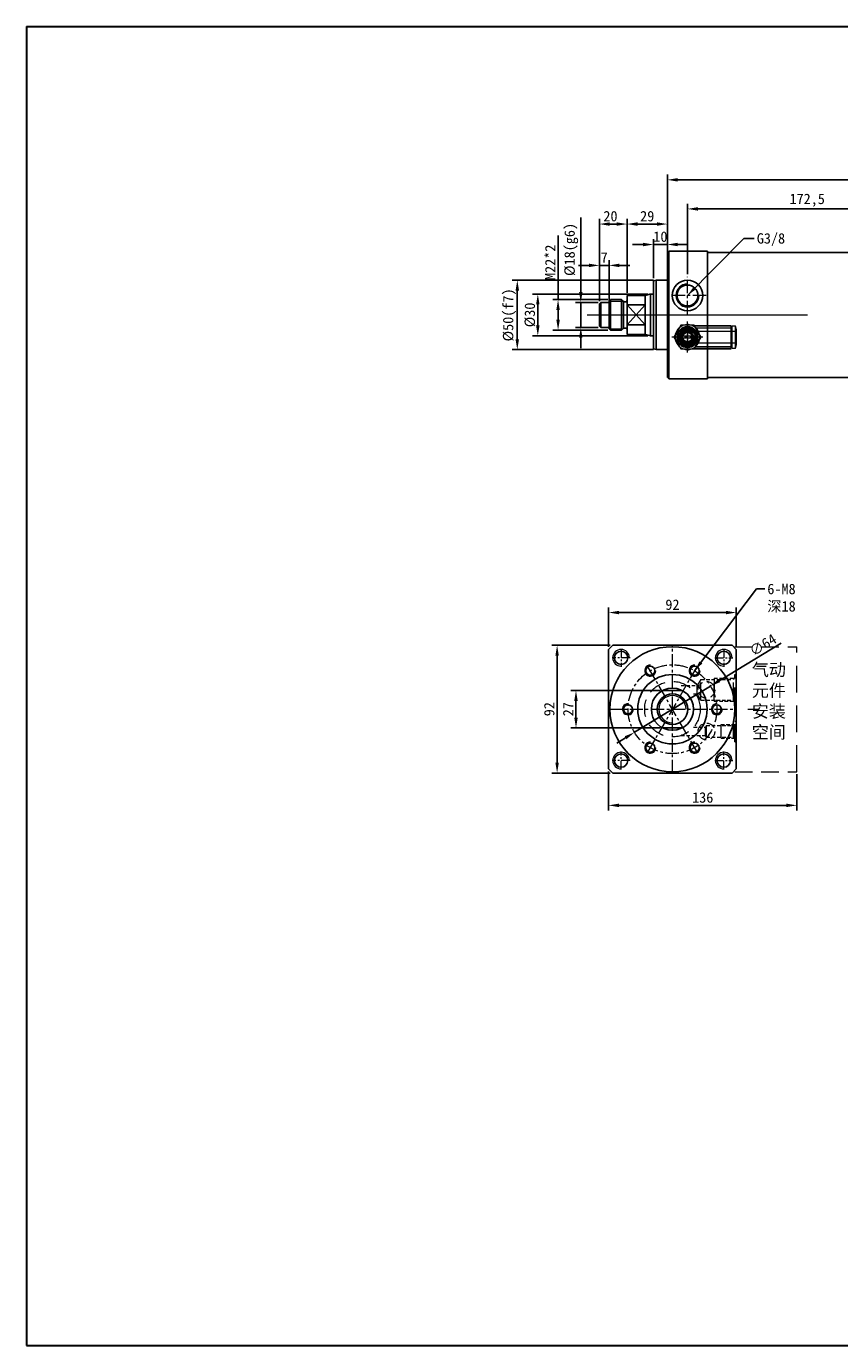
# Model space of a CAD drawing. Header units: millimetres. Extents: x 2766 to 5822, y 7746 to 8707.
# Tile 3 of 4: x 4422 to 5008, y 7757 to 8707. Entities that reach past the tile are written whole.
import ezdxf

# ---------------------------------------------------------------- set-up
doc = ezdxf.new("R2010")
doc.units = ezdxf.units.MM
doc.header["$MEASUREMENT"] = 0
doc.linetypes.add('CENTER', pattern=[50.8, 31.75, -6.35, 6.35, -6.35])
doc.linetypes.add('DASHED', pattern=[19.05, 12.7, -6.35])
doc.layers.get('Defpoints').update_dxf_attribs({"lineweight": 25})
for name, color, linetype, lineweight in [('图层1', 7, 'Continuous', 25), ('图层2', 3, 'CENTER', 13), ('图层3', 2, 'Continuous', 13), ('图层4', 1, 'Continuous', 30), ('图层5', 5, 'DASHED', 13), ('图层7', 4, 'Continuous', 13)]:
    doc.layers.add(name, color=color, linetype=linetype, lineweight=lineweight)
doc.dimstyles.new('ISO-25', dxfattribs={"dimscale": 2, "dimtxt": 2.5, "dimasz": 2.5, "dimexe": 1.25, "dimexo": 0.625, "dimtad": 1, "dimtxsty": 'Standard', "dimcen": 2.5, "dimadec": 0, "dimazin": 0, "dimtfac": 1, "dimtmove": 0, "dimatfit": 3, "dimfxl": 1, "dimarcsym": 0})

# ---------------------------------------------------------------- blocks, each defined once
blk = doc.blocks.new('*D3472')
at = {"layer": 'Defpoints', "color": 0}
for p in [(5582.54, 8596.21), (4884.04, 8546.21), (5582.54, 8543.96)]:
    blk.add_point(p, dxfattribs=at)
at = {"layer": '图层3', "color": 0, "lineweight": -2}
for p, q in [((4884.04, 8548.08), (4884.04, 8599.96)), ((5582.54, 8545.83), (5582.54, 8599.96)), ((4891.54, 8596.21), (5575.04, 8596.21))]:
    blk.add_line(p, q, dxfattribs=at)
at = {"layer": '图层3', "color": 0}
for points in [[(4891.54, 8597.46), (4891.54, 8594.96), (4884.04, 8596.21)], [(5575.04, 8594.96), (5575.04, 8597.46), (5582.54, 8596.21)]]:
    blk.add_solid(points, dxfattribs=at)
at = {"layer": '图层3', "color": 0, "insert": (5233.29, 8601.84), "char_height": 7.5, "attachment_point": 5}
blk.add_mtext('699', dxfattribs=at)
blk = doc.blocks.new('*D3473')
at = {"layer": 'Defpoints', "color": 0}
for p in [(5071.04, 8575.3), (4898.54, 8526.43), (5071.04, 8523.96)]:
    blk.add_point(p, dxfattribs=at)
at = {"layer": '图层3', "color": 0, "lineweight": -2}
for p, q in [((4898.54, 8528.31), (4898.54, 8579.05)), ((5071.04, 8525.83), (5071.04, 8579.05)), ((4906.04, 8575.3), (5063.54, 8575.3))]:
    blk.add_line(p, q, dxfattribs=at)
at = {"layer": '图层3', "color": 0}
for points in [[(4906.04, 8576.55), (4906.04, 8574.05), (4898.54, 8575.3)], [(5063.54, 8574.05), (5063.54, 8576.55), (5071.04, 8575.3)]]:
    blk.add_solid(points, dxfattribs=at)
at = {"layer": '图层3', "color": 0, "insert": (4984.79, 8581.55), "char_height": 7.5, "attachment_point": 5}
blk.add_mtext('172,5', dxfattribs=at)
blk = doc.blocks.new('*D3474')
at = {"layer": 'Defpoints', "color": 0}
for p in [(4884.04, 8564.38), (4884.04, 8523.96), (4855.04, 8512.96)]:
    blk.add_point(p, dxfattribs=at)
at = {"layer": '图层3', "color": 0, "lineweight": -2}
for p, q in [((4855.04, 8514.83), (4855.04, 8568.13)), ((4862.54, 8564.38), (4876.54, 8564.38)), ((4884.04, 8525.83), (4884.04, 8568.13))]:
    blk.add_line(p, q, dxfattribs=at)
at = {"layer": '图层3', "color": 0}
for points in [[(4862.54, 8565.63), (4862.54, 8563.13), (4855.04, 8564.38)], [(4876.54, 8563.13), (4876.54, 8565.63), (4884.04, 8564.38)]]:
    blk.add_solid(points, dxfattribs=at)
at = {"layer": '图层3', "color": 0, "insert": (4869.54, 8570.01), "char_height": 7.5, "attachment_point": 5}
blk.add_mtext('29', dxfattribs=at)
blk = doc.blocks.new('*D3475')
at = {"layer": 'Defpoints', "color": 0}
for p in [(4876.04, 8523.96), (4775.91, 8473.96), (4876.04, 8473.96)]:
    blk.add_point(p, dxfattribs=at)
at = {"layer": '图层3', "color": 0, "lineweight": -2}
for p, q in [((4874.17, 8523.96), (4772.16, 8523.96)), ((4775.91, 8516.46), (4775.91, 8481.46)), ((4874.17, 8473.96), (4772.16, 8473.96))]:
    blk.add_line(p, q, dxfattribs=at)
at = {"layer": '图层3', "color": 0}
for points in [[(4777.16, 8516.46), (4774.66, 8516.46), (4775.91, 8523.96)], [(4774.66, 8481.46), (4777.16, 8481.46), (4775.91, 8473.96)]]:
    blk.add_solid(points, dxfattribs=at)
at = {"layer": '图层3', "color": 0, "insert": (4770.28, 8498.96), "char_height": 7.5, "attachment_point": 5, "rotation": 90}
blk.add_mtext('%%c50(f7)', dxfattribs=at)
blk = doc.blocks.new('*D3476')
at = {"layer": 'Defpoints', "color": 0}
for p in [(4843.04, 8509.96), (4805.29, 8487.96), (4843.04, 8487.96)]:
    blk.add_point(p, dxfattribs=at)
at = {"layer": '图层3', "color": 0, "lineweight": -2}
for p, q in [((4805.29, 8509.96), (4805.29, 8556.21)), ((4841.17, 8509.96), (4801.54, 8509.96)), ((4805.29, 8502.46), (4805.29, 8495.46)), ((4841.17, 8487.96), (4801.54, 8487.96))]:
    blk.add_line(p, q, dxfattribs=at)
at = {"layer": '图层3', "color": 0}
for points in [[(4806.54, 8502.46), (4804.04, 8502.46), (4805.29, 8509.96)], [(4804.04, 8495.46), (4806.54, 8495.46), (4805.29, 8487.96)]]:
    blk.add_solid(points, dxfattribs=at)
at = {"layer": '图层3', "color": 0, "insert": (4799.67, 8536.83), "char_height": 7.5, "attachment_point": 5, "rotation": 90}
blk.add_mtext('M22*2', dxfattribs=at)
blk = doc.blocks.new('*D3477')
at = {"layer": 'Defpoints', "color": 0}
for p in [(4855.04, 8564.38), (4855.04, 8523.96), (4835.04, 8506.96)]:
    blk.add_point(p, dxfattribs=at)
at = {"layer": '图层3', "color": 0, "lineweight": -2}
for p, q in [((4835.04, 8508.83), (4835.04, 8568.13)), ((4842.54, 8564.38), (4847.54, 8564.38)), ((4855.04, 8525.83), (4855.04, 8568.13))]:
    blk.add_line(p, q, dxfattribs=at)
at = {"layer": '图层3', "color": 0}
for points in [[(4842.54, 8565.63), (4842.54, 8563.13), (4835.04, 8564.38)], [(4847.54, 8563.13), (4847.54, 8565.63), (4855.04, 8564.38)]]:
    blk.add_solid(points, dxfattribs=at)
at = {"layer": '图层3', "color": 0, "insert": (4843.04, 8570.01), "char_height": 7.5, "attachment_point": 5}
blk.add_mtext('20', dxfattribs=at)
blk = doc.blocks.new('*D3478')
at = {"layer": 'Defpoints', "color": 0}
for p in [(4884.04, 8549.65), (4874.04, 8523.42), (4884.04, 8523.42)]:
    blk.add_point(p, dxfattribs=at)
at = {"layer": '图层3', "color": 0, "lineweight": -2}
for p, q in [((4874.04, 8525.3), (4874.04, 8553.4)), ((4884.04, 8525.3), (4884.04, 8553.4)), ((4866.54, 8549.65), (4859.04, 8549.65)), ((4874.04, 8549.65), (4884.04, 8549.65)), ((4891.54, 8549.65), (4899.04, 8549.65))]:
    blk.add_line(p, q, dxfattribs=at)
at = {"layer": '图层3', "color": 0}
for points in [[(4866.54, 8548.4), (4866.54, 8550.9), (4874.04, 8549.65)], [(4891.54, 8550.9), (4891.54, 8548.4), (4884.04, 8549.65)]]:
    blk.add_solid(points, dxfattribs=at)
at = {"layer": '图层3', "color": 0, "insert": (4879.04, 8555.27), "char_height": 7.5, "attachment_point": 5}
blk.add_mtext('10', dxfattribs=at)
blk = doc.blocks.new('*D3479')
at = {"layer": 'Defpoints', "color": 0}
for p in [(4871.77, 8513.96), (4790.69, 8483.96), (4871.77, 8483.96)]:
    blk.add_point(p, dxfattribs=at)
at = {"layer": '图层3', "color": 0, "lineweight": -2}
for p, q in [((4869.9, 8513.96), (4786.94, 8513.96)), ((4790.69, 8506.46), (4790.69, 8491.46)), ((4869.9, 8483.96), (4786.94, 8483.96))]:
    blk.add_line(p, q, dxfattribs=at)
at = {"layer": '图层3', "color": 0}
for points in [[(4791.94, 8506.46), (4789.44, 8506.46), (4790.69, 8513.96)], [(4789.44, 8491.46), (4791.94, 8491.46), (4790.69, 8483.96)]]:
    blk.add_solid(points, dxfattribs=at)
at = {"layer": '图层3', "color": 0, "insert": (4785.07, 8498.96), "char_height": 7.5, "attachment_point": 5, "rotation": 90}
blk.add_mtext('%%c30', dxfattribs=at)
blk = doc.blocks.new('*D3480')
at = {"layer": 'Defpoints', "color": 0}
for p in [(4880.71, 8228.52), (4818.2, 8201.52), (4880.71, 8201.52)]:
    blk.add_point(p, dxfattribs=at)
at = {"layer": '图层3', "color": 0, "lineweight": -2}
for p, q in [((4878.84, 8228.52), (4814.45, 8228.52)), ((4818.2, 8221.02), (4818.2, 8209.02)), ((4878.84, 8201.52), (4814.45, 8201.52))]:
    blk.add_line(p, q, dxfattribs=at)
at = {"layer": '图层3', "color": 0}
for points in [[(4819.45, 8221.02), (4816.95, 8221.02), (4818.2, 8228.52)], [(4816.95, 8209.02), (4819.45, 8209.02), (4818.2, 8201.52)]]:
    blk.add_solid(points, dxfattribs=at)
at = {"layer": '图层3', "color": 0, "insert": (4812.58, 8215.02), "char_height": 7.5, "attachment_point": 5, "rotation": 90}
blk.add_mtext('27', dxfattribs=at)
blk = doc.blocks.new('*D3481')
at = {"layer": 'Defpoints', "color": 0}
for p in [(4844.7, 8261.02), (4804.6, 8169.02), (4844.7, 8169.02)]:
    blk.add_point(p, dxfattribs=at)
at = {"layer": '图层3', "color": 0, "lineweight": -2}
for p, q in [((4842.82, 8261.02), (4800.85, 8261.02)), ((4804.6, 8253.52), (4804.6, 8176.52)), ((4842.82, 8169.02), (4800.85, 8169.02))]:
    blk.add_line(p, q, dxfattribs=at)
at = {"layer": '图层3', "color": 0}
for points in [[(4805.85, 8253.52), (4803.35, 8253.52), (4804.6, 8261.02)], [(4803.35, 8176.52), (4805.85, 8176.52), (4804.6, 8169.02)]]:
    blk.add_solid(points, dxfattribs=at)
at = {"layer": '图层3', "color": 0, "insert": (4798.98, 8215.02), "char_height": 7.5, "attachment_point": 5, "rotation": 90}
blk.add_mtext('92', dxfattribs=at)
blk = doc.blocks.new('*D3482')
at = {"layer": 'Defpoints', "color": 0}
for p in [(4841.7, 8284.62), (4841.7, 8258.02), (4933.7, 8258.02)]:
    blk.add_point(p, dxfattribs=at)
at = {"layer": '图层3', "color": 0, "lineweight": -2}
for p, q in [((4841.7, 8259.89), (4841.7, 8288.37)), ((4926.2, 8284.62), (4849.2, 8284.62)), ((4933.7, 8259.89), (4933.7, 8288.37))]:
    blk.add_line(p, q, dxfattribs=at)
at = {"layer": '图层3', "color": 0}
for points in [[(4849.2, 8285.87), (4849.2, 8283.37), (4841.7, 8284.62)], [(4926.2, 8283.37), (4926.2, 8285.87), (4933.7, 8284.62)]]:
    blk.add_solid(points, dxfattribs=at)
at = {"layer": '图层3', "color": 0, "insert": (4887.7, 8290.24), "char_height": 7.5, "attachment_point": 5}
blk.add_mtext('92', dxfattribs=at)
blk = doc.blocks.new('*D3483')
at = {"layer": 'Defpoints', "color": 0}
for p in [(4915.03, 8231.66), (4860.36, 8198.37)]:
    blk.add_point(p, dxfattribs=at)
at = {"layer": '图层3', "color": 0, "lineweight": -2}
for p, q in [((4921.44, 8235.56), (4965.94, 8262.65)), ((4860.36, 8198.37), (4915.03, 8231.66)), ((4853.96, 8194.47), (4847.55, 8190.57))]:
    blk.add_line(p, q, dxfattribs=at)
at = {"layer": '图层3', "color": 0}
for points in [[(4920.79, 8236.62), (4922.09, 8234.49), (4915.03, 8231.66)], [(4854.61, 8193.41), (4853.31, 8195.54), (4860.36, 8198.37)]]:
    blk.add_solid(points, dxfattribs=at)
at = {"layer": '图层3', "color": 0, "insert": (4952.87, 8261.28), "char_height": 7.5, "attachment_point": 5, "rotation": 31.33265}
blk.add_mtext('∅64', dxfattribs=at)
blk = doc.blocks.new('*D3484')
at = {"layer": 'Defpoints', "color": 0}
for p in [(4821.68, 8507.96), (4836.04, 8507.96), (4836.04, 8489.96)]:
    blk.add_point(p, dxfattribs=at)
at = {"layer": '图层3', "color": 0, "lineweight": -2}
for p, q in [((4821.68, 8515.46), (4821.68, 8569.21)), ((4834.17, 8507.96), (4817.93, 8507.96)), ((4821.68, 8489.96), (4821.68, 8507.96)), ((4834.17, 8489.96), (4817.93, 8489.96)), ((4821.68, 8482.46), (4821.68, 8474.96))]:
    blk.add_line(p, q, dxfattribs=at)
at = {"layer": '图层3', "color": 0}
for points in [[(4820.43, 8515.46), (4822.93, 8515.46), (4821.68, 8507.96)], [(4822.93, 8482.46), (4820.43, 8482.46), (4821.68, 8489.96)]]:
    blk.add_solid(points, dxfattribs=at)
at = {"layer": '图层3', "color": 0, "insert": (4814.8, 8546.08), "char_height": 7.5, "attachment_point": 5, "rotation": 90}
blk.add_mtext('%%c18(g6)', dxfattribs=at)
blk = doc.blocks.new('*D3485')
at = {"layer": 'Defpoints', "color": 0}
for p in [(4842.04, 8534.62), (4835.04, 8506.96), (4842.04, 8506.96)]:
    blk.add_point(p, dxfattribs=at)
at = {"layer": '图层3', "color": 0, "lineweight": -2}
for p, q in [((4827.54, 8534.62), (4820.04, 8534.62)), ((4835.04, 8508.83), (4835.04, 8538.37)), ((4835.04, 8534.62), (4842.04, 8534.62)), ((4842.04, 8508.83), (4842.04, 8538.37)), ((4849.54, 8534.62), (4857.04, 8534.62))]:
    blk.add_line(p, q, dxfattribs=at)
at = {"layer": '图层3', "color": 0}
for points in [[(4827.54, 8533.37), (4827.54, 8535.87), (4835.04, 8534.62)], [(4849.54, 8535.87), (4849.54, 8533.37), (4842.04, 8534.62)]]:
    blk.add_solid(points, dxfattribs=at)
at = {"layer": '图层3', "color": 0, "insert": (4838.54, 8540.24), "char_height": 7.5, "attachment_point": 5}
blk.add_mtext('7', dxfattribs=at)
blk = doc.blocks.new('*D3486')
at = {"layer": 'Defpoints', "color": 0}
for p in [(4841.7, 8172.02), (4977.37, 8170.02), (4977.37, 8145.78)]:
    blk.add_point(p, dxfattribs=at)
at = {"layer": '图层3', "color": 0, "lineweight": -2}
for p, q in [((4841.7, 8170.14), (4841.7, 8142.03)), ((4977.37, 8168.14), (4977.37, 8142.03)), ((4849.2, 8145.78), (4969.87, 8145.78))]:
    blk.add_line(p, q, dxfattribs=at)
at = {"layer": '图层3', "color": 0}
for points in [[(4849.2, 8147.03), (4849.2, 8144.53), (4841.7, 8145.78)], [(4969.87, 8144.53), (4969.87, 8147.03), (4977.37, 8145.78)]]:
    blk.add_solid(points, dxfattribs=at)
at = {"layer": '图层3', "color": 0, "insert": (4909.53, 8151.4), "char_height": 7.5, "attachment_point": 5}
blk.add_mtext('136', dxfattribs=at)

msp = doc.modelspace()

# ---------------------------------------------------------------- linework, layer by layer
at = {"layer": '图层1'}
for p, q in [((4884.041, 8544.958), (4884.041, 8498.958)), ((4884.041, 8543.958), (4884.041, 8453.958)), ((4884.041, 8543.958), (4885.041, 8543.958)), ((4885.041, 8544.958), (4885.041, 8452.958)), ((4885.041, 8544.958), (4913.041, 8544.958)), ((4913.041, 8544.958), (4913.041, 8498.958)), ((4913.041, 8543.958), (5058.041, 8543.958)), ((4874.041, 8523.422), (4876.041, 8523.958)), ((4874.041, 8523.422), (4874.041, 8498.958)), ((4876.041, 8523.958), (4876.041, 8473.958)), ((4876.041, 8523.958), (4884.041, 8523.958)), ((4855.041, 8512.958), (4855.041, 8484.958)), ((4855.041, 8512.958), (4868.041, 8512.958)), ((4868.041, 8512.958), (4871.519, 8513.89)), ((4868.041, 8512.958), (4868.041, 8484.958)), ((4871.773, 8513.941), (4871.773, 8483.976)), ((4836.041, 8507.958), (4835.041, 8506.958)), ((4835.041, 8506.958), (4835.041, 8490.958)), ((4836.041, 8507.958), (4836.041, 8489.958)), ((4836.041, 8507.958), (4842.041, 8507.958)), ((4843.041, 8509.958), (4842.041, 8508.958)), ((4842.041, 8508.958), (4842.041, 8488.958)), ((4843.041, 8509.958), (4843.041, 8487.958)), ((4843.041, 8509.958), (4851.041, 8509.958)), ((4851.041, 8509.958), (4851.041, 8487.958)), ((4851.041, 8509.958), (4852.248, 8508.751)), ((4852.541, 8508.548), (4852.541, 8489.458)), ((4852.955, 8508.458), (4854.041, 8508.458)), ((4855.041, 8491.747), (4868.041, 8506.169)), ((4855.041, 8506.169), (4868.041, 8491.747)), ((4868.041, 8506.169), (4855.041, 8506.169)), ((4874.041, 8498.958), (4874.041, 8474.494)), ((4913.041, 8498.958), (4913.041, 8452.958)), ((4835.041, 8490.958), (4836.041, 8489.958)), ((4836.041, 8489.958), (4842.041, 8489.958)), ((4843.041, 8487.958), (4842.041, 8488.958)), ((4843.041, 8487.958), (4851.041, 8487.958)), ((4851.041, 8487.958), (4852.248, 8489.165)), ((4852.955, 8489.458), (4854.041, 8489.458)), ((4868.041, 8491.747), (4855.041, 8491.747)), ((4855.041, 8484.958), (4868.041, 8484.958)), ((4868.041, 8484.958), (4871.519, 8484.026)), ((4874.041, 8474.494), (4876.041, 8473.958)), ((4876.041, 8473.958), (4884.041, 8473.958)), ((4885.041, 8452.958), (4913.041, 8452.958)), ((4913.041, 8453.958), (5058.041, 8453.958)), ((4844.697, 8261.015), (4841.697, 8258.015)), ((4841.697, 8172.015), (4841.697, 8258.015)), ((4844.697, 8261.015), (4930.697, 8261.015)), ((4933.697, 8258.015), (4930.697, 8261.015)), ((4933.697, 8172.015), (4933.697, 8258.015)), ((4880.712, 8228.515), (4894.682, 8228.515)), ((4880.712, 8201.515), (4894.682, 8201.515)), ((4844.697, 8169.015), (4841.697, 8172.015)), ((4930.697, 8169.015), (4933.697, 8172.015)), ((4844.697, 8169.015), (4930.697, 8169.015))]:
    msp.add_line(p, q, dxfattribs=at)
at = {"layer": '图层1', "ltscale": 0.4}
for p, q in [((4884.041, 8543.958), (4885.041, 8543.958)), ((4884.041, 8453.958), (4885.041, 8453.958))]:
    msp.add_line(p, q, dxfattribs=at)
at = {"layer": '图层1', "ltscale": 5}
for p, q in [((4872.036, 8513.958), (4874.041, 8513.958)), ((4872.036, 8483.958), (4874.041, 8483.958))]:
    msp.add_line(p, q, dxfattribs=at)
at = {"layer": '图层1'}
for centre, radius in [((4898.541, 8512.958), 11), ((4898.541, 8512.958), 7.5), ((4898.541, 8482.958), 7.5), ((4898.541, 8482.958), 4.25), ((4887.697, 8215.015), 45), ((4850.697, 8252.015), 4.8), ((4924.697, 8252.015), 4.8), ((4887.697, 8215.015), 25), ((4871.697, 8242.728), 3.25), ((4903.697, 8242.728), 3.25), ((4887.697, 8215.015), 15.2), ((4855.697, 8215.015), 3.25), ((4887.697, 8215.015), 11), ((4919.697, 8215.015), 3.25), ((4871.697, 8187.302), 3.25), ((4903.697, 8187.302), 3.25), ((4850.697, 8178.015), 4.8), ((4924.697, 8178.015), 4.8)]:
    msp.add_circle(centre, radius, dxfattribs=at)
for centre, radius, start, end in [((4872.036, 8511.958), 2, 90, 105), ((4852.955, 8509.458), 1, 225, 270), ((4854.041, 8509.458), 1, 270, 0), ((4852.955, 8488.458), 1, 90, 135), ((4854.041, 8488.458), 1, 0, 90), ((4872.036, 8485.958), 2, 255, 270)]:
    msp.add_arc(centre, radius, start, end, dxfattribs=at)
at = {"layer": '图层2', "ltscale": 0.3}
for p, q in [((4898.541, 8499.482), (4898.541, 8526.434)), ((4912.017, 8512.958), (4885.065, 8512.958)), ((4898.541, 8471.783), (4898.541, 8494.134)), ((4909.716, 8482.958), (4887.366, 8482.958)), ((4887.697, 8169.015), (4887.697, 8261.015)), ((4905.697, 8183.838), (4869.697, 8246.192)), ((4905.322, 8245.542), (4869.697, 8183.838)), ((4841.697, 8215.015), (4933.697, 8215.015))]:
    msp.add_line(p, q, dxfattribs=at)
at = {"layer": '图层2', "ltscale": 5}
msp.add_line((4826.279, 8498.958), (5582.541, 8498.958), dxfattribs=at)
at = {"layer": '图层2', "ltscale": 0.2}
for p, q in [((4850.697, 8258.468), (4850.697, 8245.562)), ((4924.697, 8258.468), (4924.697, 8245.562)), ((4857.15, 8252.015), (4844.243, 8252.015)), ((4918.243, 8252.015), (4931.15, 8252.015)), ((4850.697, 8171.562), (4850.697, 8184.468)), ((4924.697, 8171.562), (4924.697, 8184.468)), ((4857.15, 8178.015), (4844.243, 8178.015)), ((4918.243, 8178.015), (4931.15, 8178.015))]:
    msp.add_line(p, q, dxfattribs=at)
at = {"layer": '图层2'}
msp.add_line((4941.925, 8215.015), (4950.047, 8215.015), dxfattribs=at)
at = {"layer": '图层2', "ltscale": 0.3}
msp.add_circle((4887.697, 8215.015), 32, dxfattribs=at)
at = {"layer": '图层4'}
for p, q in [((4422.172, 8706.728), (5822.172, 8706.728)), ((4422.172, 8706.728), (4422.172, 7756.728)), ((4422.172, 7756.728), (5822.172, 7756.728)), ((4872.172, 7756.728), (5822.172, 7756.728))]:
    msp.add_line(p, q, dxfattribs=at)
at = {"layer": '图层5'}
for p, q in [((4932.697, 8260.015), (4977.372, 8260.015)), ((4908.197, 8236.515), (4905.599, 8232.015)), ((4908.197, 8221.515), (4908.197, 8236.515)), ((4917.697, 8237.315), (4917.697, 8223.293)), ((4931.697, 8236.515), (4932.697, 8237.515)), ((4931.697, 8221.515), (4931.697, 8236.515)), ((4932.697, 8240.015), (4933.697, 8240.015)), ((4932.697, 8218.015), (4932.697, 8240.015)), ((4905.599, 8226.015), (4905.599, 8232.015)), ((4917.697, 8220.715), (4917.697, 8234.737)), ((4908.197, 8221.515), (4905.599, 8226.015)), ((4931.697, 8221.515), (4932.697, 8220.515)), ((4932.697, 8218.015), (4933.697, 8218.015)), ((4912.197, 8203.265), (4911.475, 8202.015)), ((4911.475, 8196.015), (4911.475, 8202.015)), ((4912.197, 8194.765), (4912.197, 8203.265)), ((4922.697, 8194.115), (4922.697, 8203.915)), ((4931.697, 8203.265), (4932.697, 8204.265)), ((4931.697, 8194.765), (4931.697, 8203.265)), ((4932.697, 8206.515), (4933.697, 8206.515)), ((4932.697, 8191.515), (4932.697, 8206.515)), ((4912.197, 8194.765), (4911.475, 8196.015)), ((4931.697, 8194.765), (4932.697, 8193.765)), ((4932.697, 8191.515), (4933.697, 8191.515)), ((4932.697, 8170.015), (4977.372, 8170.015))]:
    msp.add_line(p, q, dxfattribs=at)
at = {"layer": '图层5', "ltscale": 1.5}
msp.add_line((4977.372, 8170.015), (4977.372, 8260.015), dxfattribs=at)
at = {"layer": '图层5', "ltscale": 0.2}
for p, q in [((4908.197, 8236.515), (4930.697, 8236.515)), ((4917.697, 8237.315), (4932.497, 8237.315)), ((4893.942, 8232.015), (4905.599, 8232.015)), ((4902.896, 8226.015), (4905.599, 8226.015)), ((4908.197, 8221.515), (4930.697, 8221.515)), ((4917.697, 8220.715), (4932.497, 8220.715)), ((4902.896, 8202.015), (4911.475, 8202.015)), ((4912.197, 8203.265), (4931.697, 8203.265)), ((4922.697, 8203.915), (4932.347, 8203.915)), ((4893.942, 8196.015), (4911.475, 8196.015)), ((4912.197, 8194.765), (4931.697, 8194.765)), ((4922.697, 8194.115), (4932.347, 8194.115))]:
    msp.add_line(p, q, dxfattribs=at)
at = {"layer": '图层5'}
msp.add_circle((4887.697, 8215.015), 20, dxfattribs=at)
at = {"layer": '图层5', "ltscale": 0.5}
for centre in [(4912.197, 8229.015), (4912.197, 8199.015)]:
    msp.add_circle(centre, 6, dxfattribs=at)
at = {"layer": '图层7'}
for p, q in [((4842.041, 8508.958), (4852.041, 8508.958)), ((4842.041, 8488.958), (4852.041, 8488.958)), ((4893.634, 8491.458), (4888.726, 8482.958)), ((4893.239, 8483.808), (4903.843, 8483.808)), ((4903.448, 8491.458), (4893.634, 8491.458)), ((4898.541, 8492.745), (4898.541, 8473.172)), ((4898.541, 8486.248), (4898.541, 8486.958)), ((4933.941, 8486.958), (4898.541, 8486.958)), ((4901.63, 8491.358), (4903.506, 8491.358)), ((4902.515, 8490.978), (4903.726, 8490.978)), ((4908.356, 8482.958), (4903.448, 8491.458)), ((4903.506, 8491.358), (4929.941, 8491.358)), ((4903.726, 8490.978), (4929.941, 8490.978)), ((4904.424, 8489.703), (4929.941, 8489.703)), ((4904.462, 8489.703), (4929.941, 8489.703)), ((4929.941, 8474.558), (4929.941, 8491.358)), ((4930.841, 8488.292), (4929.941, 8488.292)), ((4930.841, 8474.958), (4930.841, 8490.958)), ((4933.054, 8490.958), (4930.841, 8490.958)), ((4933.054, 8474.958), (4933.054, 8490.958)), ((4933.941, 8488.292), (4933.054, 8490.958)), ((4933.941, 8477.625), (4933.941, 8488.292)), ((4888.726, 8482.958), (4893.634, 8474.458)), ((4903.843, 8482.108), (4893.239, 8482.108)), ((4893.634, 8474.458), (4903.448, 8474.458)), ((4898.541, 8478.958), (4898.541, 8479.669)), ((4898.541, 8478.958), (4933.941, 8478.958)), ((4901.63, 8474.558), (4903.506, 8474.558)), ((4902.515, 8474.939), (4903.726, 8474.939)), ((4903.448, 8474.458), (4908.356, 8482.958)), ((4903.506, 8474.558), (4929.941, 8474.558)), ((4903.726, 8474.939), (4929.941, 8474.939)), ((4904.424, 8476.214), (4929.941, 8476.214)), ((4904.462, 8476.214), (4929.941, 8476.214)), ((4929.941, 8477.625), (4930.841, 8477.625)), ((4930.841, 8474.958), (4933.054, 8474.958)), ((4933.054, 8474.958), (4933.941, 8477.625))]:
    msp.add_line(p, q, dxfattribs=at)
for radius in [7.16, 6.579, 5.96, 5.37, 3.58, 3.289]:
    msp.add_circle((4898.541, 8482.958), radius, dxfattribs=at)
for centre, radius, start, end in [((4898.541, 8512.958), 8.3, 90, 0), ((4898.541, 8482.958), 8.95, 168.246058, 191.753942), ((4898.541, 8482.958), 8.95, 131.753942, 168.246058), ((4898.541, 8482.958), 8.95, 108.246058, 131.753942), ((4898.541, 8482.958), 5.723, 345, 285), ((4898.541, 8482.958), 4.9, 90, 0), ((4898.541, 8482.958), 4.17, 11.761423, 168.238577), ((4898.541, 8482.958), 8.95, 71.753942, 108.246058), ((4898.541, 8482.958), 8.95, 48.246058, 71.753942), ((4898.541, 8482.958), 8.95, 11.753942, 48.246058), ((4898.541, 8482.958), 8.95, 348.246058, 11.753942), ((4898.541, 8482.958), 8.95, 191.753942, 228.246058), ((4898.541, 8482.958), 8.95, 228.246058, 251.753942), ((4898.541, 8482.958), 4.17, 191.761423, 348.238577), ((4898.541, 8482.958), 8.95, 251.753942, 288.246058), ((4898.541, 8482.958), 8.95, 288.246058, 311.753942), ((4898.541, 8482.958), 8.95, 311.753942, 348.246058), ((4850.697, 8252.015), 6, 0, 270), ((4924.697, 8252.015), 6, 0, 270), ((4871.697, 8242.728), 4, 86.416678, 0), ((4903.697, 8242.728), 4, 86.416678, 0), ((4855.697, 8215.015), 4, 86.416678, 0), ((4887.697, 8215.015), 9.8, 0, 270), ((4919.697, 8215.015), 4, 86.416678, 0), ((4871.697, 8187.302), 4, 86.416678, 0), ((4903.697, 8187.302), 4, 86.416678, 0), ((4850.697, 8178.015), 6, 0, 270), ((4924.697, 8178.015), 6, 0, 270)]:
    msp.add_arc(centre, radius, start, end, dxfattribs=at)

# ---------------------------------------------------------------- texts
at = {"layer": '图层3', "char_height": 7.5, "attachment_point": 1}
for s, insert in [('G3/8', (4948.486, 8557.814)), ('6-M8\\P{\\fSimSun|b0|i0|c134|p54;深18}', (4956.081, 8305.356))]:
    msp.add_mtext(s, dxfattribs=dict(at, insert=insert))
at = {"layer": '图层3', "insert": (4944.925, 8248.009), "char_height": 9, "width": 28.3977, "attachment_point": 1}
msp.add_mtext('{\\fSimSun|b0|i0|c134|p54;气动元件安装空间}', dxfattribs=at)

# ---------------------------------------------------------------- dimensions: what is measured, and where the dimension line sits
at = {"layer": '图层3'}
for base, p1, p2, override, picture, middle in [((5582.540999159, 8596.21126007), (4884.040999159, 8546.208279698), (5582.540999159, 8543.958279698), {"dimscale": 3, "dimdec": 0}, '*D3472', (5233.290999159, 8601.83626007)), ((5071.041, 8575.299), (4898.541, 8526.434), (5071.041, 8523.958), {"dimscale": 3}, '*D3473', (4984.791, 8581.549)), ((4884.041, 8564.382), (4855.041, 8512.958), (4884.041, 8523.958), {"dimscale": 3, "dimpost": '<>'}, '*D3474', (4869.541, 8570.007)), ((4841.697, 8284.616), (4933.697, 8258.015), (4841.697, 8258.015), {"dimscale": 3}, '*D3482', (4887.697, 8290.241)), ((4977.372, 8145.779), (4841.697, 8172.015), (4977.372, 8170.015), {"dimscale": 3, "dimdec": 0}, '*D3486', (4909.535, 8151.404))]:
    dim = msp.add_linear_dim(base=base, p1=p1, p2=p2, dimstyle='ISO-25', override=override, dxfattribs=at)
    dim.commit()
    dim.dimension.update_dxf_attribs({"geometry": picture, "text_midpoint": middle})
for base, p1, p2, override, picture, middle in [((4821.679, 8507.958), (4836.041, 8489.958), (4836.041, 8507.958), {"dimscale": 3, "dimpost": '%%c<>(g6)'}, '*D3484', (4814.804, 8546.083)), ((4775.909, 8473.958), (4876.041, 8523.958), (4876.041, 8473.958), {"dimscale": 3, "dimpost": '%%c<>(f7)'}, '*D3475', (4770.284, 8498.958)), ((4790.691, 8483.958), (4871.773, 8513.958), (4871.773, 8483.958), {"dimscale": 3, "dimpost": '%%c<>'}, '*D3479', (4785.066, 8498.958)), ((4804.603, 8169.015), (4844.697, 8261.015), (4844.697, 8169.015), {"dimscale": 3}, '*D3481', (4798.978, 8215.015)), ((4818.201, 8201.515), (4880.712, 8228.515), (4880.712, 8201.515), {"dimscale": 3}, '*D3480', (4812.576, 8215.015))]:
    dim = msp.add_linear_dim(base=base, p1=p1, p2=p2, angle=90, dimstyle='ISO-25', override=override, dxfattribs=at)
    dim.commit()
    dim.dimension.update_dxf_attribs({"geometry": picture, "text_midpoint": middle})
for base, p1, p2, override, picture, middle in [((4855.041, 8564.382), (4835.041, 8506.958), (4855.041, 8523.958), {"dimscale": 3, "dimpost": '<>'}, '*D3477', (4843.037, 8564.382)), ((4884.041, 8549.645), (4874.041, 8523.422), (4884.041, 8523.422), {"dimscale": 3}, '*D3478', (4879.041, 8549.645)), ((4842.041, 8534.62), (4835.041, 8506.958), (4842.041, 8506.958), {"dimscale": 3}, '*D3485', (4838.541, 8534.62))]:
    dim = msp.add_linear_dim(base=base, p1=p1, p2=p2, dimstyle='ISO-25', override=override, dxfattribs=at)
    dim.commit()
    dim.dimension.update_dxf_attribs({"geometry": picture, "text_midpoint": middle, "dimtype": 160})
dim = msp.add_linear_dim(base=(4805.294, 8487.958), p1=(4843.041, 8509.958), p2=(4843.041, 8487.958), angle=90, dimstyle='ISO-25', override={"dimscale": 3, "dimpost": 'M<>*2'}, dxfattribs=at)
dim.commit()
dim.dimension.update_dxf_attribs({"geometry": '*D3476', "text_midpoint": (4805.294, 8536.833), "dimtype": 160})
dim = msp.add_diameter_dim_2p(p1=(4860.364, 8198.375), p2=(4915.03, 8231.655), dimstyle='ISO-25', override={"dimscale": 3}, dxfattribs=at)
dim.commit()
dim.dimension.update_dxf_attribs({"geometry": '*D3483', "text_midpoint": (4955.799, 8256.475), "dimtype": 163})

# ---------------------------------------------------------------- leaders
at = {"layer": '图层3', "annotation_type": 0, "has_hookline": 1, "hookline_direction": 0, "text_width": 27.5}
for points in [[(4898.541, 8512.958), (4939.111, 8554.064), (4946.611, 8554.064)], [(4903.697, 8242.728), (4948.362, 8301.606), (4954.206, 8301.606)]]:
    msp.add_leader(points, dimstyle='ISO-25', override={"dimscale": 3, "dimgap": 0.625, "dimtad": 0}, dxfattribs=at)

doc.saveas('drawing.dxf')
